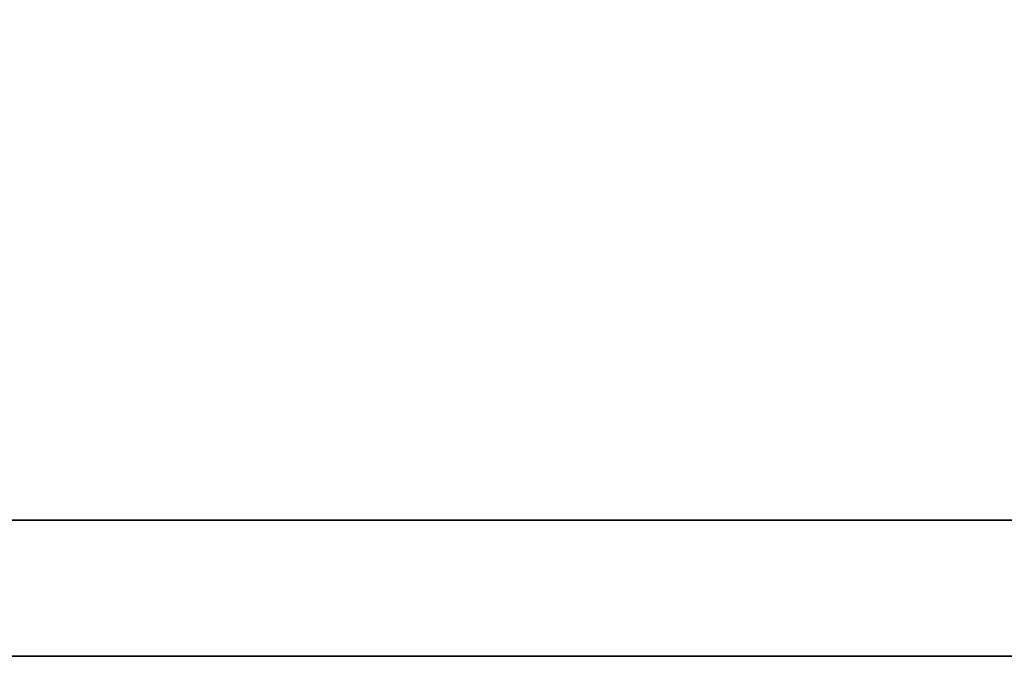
# Model space of a CAD drawing. Header units: millimetres. Extents: x 767 to 1041, y 96 to 192.
# Tile 26 of 52: x 970.951 to 971.589, y 124.543 to 124.955. Entities that reach past the tile are written whole.
import ezdxf

# ---------------------------------------------------------------- set-up
doc = ezdxf.new("R2010")
doc.units = ezdxf.units.MM
doc.header["$LTSCALE"] = 0.15
doc.layers.add('DIM', color=4, linetype='CONTINUOUS')
doc.layers.add('layer 1', color=7, linetype='CONTINUOUS')

# ---------------------------------------------------------------- blocks, each defined once
blk = doc.blocks.new('TBI MOTION logo(完整正式版)')
at = {"layer": 'layer 1', "color": 22, "lineweight": 35}
blk.add_open_spline([(75.90875, -9.47875), (75.90875, -9.47875), (75.90875, -12.28625), (75.90875, -12.28625), (75.90875, -12.28625), (75.90875, -12.28625), (75.90875, -12.47875), (75.90875, -12.47875), (75.90875, -12.47875), (75.90875, -12.47875), (75.71625, -12.47875), (75.71625, -12.47875), (75.71625, -12.47875), (75.71625, -12.47875), (-88.32875, -12.47875), (-88.32875, -12.47875), (-88.32875, -12.47875), (-88.32875, -12.47875), (-88.32875, -13.29375), (-88.32875, -13.29375), (-88.32875, -13.29375), (-88.32875, -13.29375), (82.89125, -13.29375), (82.89125, -13.29375), (82.89125, -13.29375), (82.89125, -13.29375), (75.90875, -9.47875), (75.90875, -9.47875)], degree=3, knots=[0, 0, 0, 0, 0.1428571, 0.1428571, 0.1428571, 0.1428572, 0.2857143, 0.2857143, 0.2857143, 0.2857143, 0.4285714, 0.4285714, 0.4285714, 0.4285714, 0.5714286, 0.5714286, 0.5714286, 0.5714286, 0.7142857, 0.7142857, 0.7142857, 0.7142857, 0.8571429, 0.8571429, 0.8571429, 0.8571429, 1, 1, 1, 1], dxfattribs=at)

msp = doc.modelspace()

# ---------------------------------------------------------------- block references
at = {"layer": 'DIM', "color": 7, "xscale": 0.1080406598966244, "yscale": 0.1080406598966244, "zscale": 0.1080406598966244}
msp.add_blockref('TBI MOTION logo(完整正式版)', (978.58158, 125.97881), dxfattribs=at)

doc.saveas('drawing.dxf')
